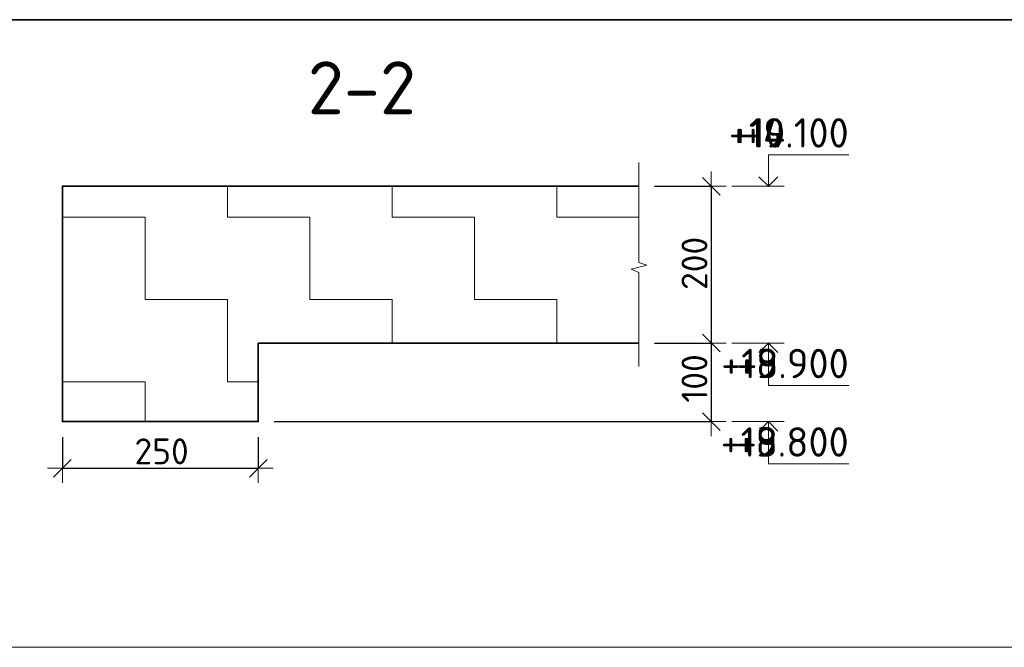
# Model space of a CAD drawing. Header units: metres. Extents: x -38 to 97, y -15 to 21.
# Tile 241 of 256: x 73.025 to 74.281, y 12.472 to 13.272. Entities that reach past the tile are written whole.
import ezdxf

# ---------------------------------------------------------------- set-up
doc = ezdxf.new("R2010")
doc.units = ezdxf.units.M
doc.header["$PDMODE"] = 65
for name, color, linetype, lineweight in [('XR$3$Размерная линия_ общее', 7, 'Continuous', 13), ('XR$4$Размерная линия_ общее', 7, 'Continuous', 13), ('XR$5$Размерная линия_ общее', 7, 'Continuous', 13), ('XR$6$Текст_ примечание', 7, 'Continuous', 13)]:
    doc.layers.add(name, color=color, linetype=linetype, lineweight=lineweight)
doc.styles.add('ISOCPEUR', font='txt')
doc.dimstyles.new('DIMSTYLE_8', dxfattribs={"dimtxt": 0.033, "dimasz": 0.0375, "dimexe": 0, "dimexo": 0, "dimgap": 0.0165, "dimtad": 2, "dimdec": 0, "dimlfac": 1000, "dimrnd": 1, "dimzin": 12, "dimdsep": 46, "dimtxsty": 'ISOCPEUR', "dimblk1": 'ALL_ML_STRICH', "dimblk2": 'ALL_ML_STRICH', "dimsah": 1, "dimcen": 0, "dimclrd": 7, "dimclre": 256, "dimclrt": 7, "dimadec": 0, "dimazin": 0, "dimtfac": 1, "dimtdec": 0, "dimtix": 1, "dimtmove": 2, "dimatfit": 3, "dimfxl": 0, "dimtzin": 0, "dimlwd": 0, "dimlwe": -3, "dimarcsym": 0})
pattern_1 = [(0, (0.21, 0.21), (0.105, 0.105), [0.105, -0.105]), (90, (0.21, 0.21), (-0.105, 0.105), [0.105, -0.105])]

# ---------------------------------------------------------------- blocks, each defined once
blk = doc.blocks.new('ЭЛЕМЕНТ_УЗОРА_3')
at = {"color": 7, "linetype": 'Continuous', "lineweight": 13, "transparency": 33554687}
blk.add_line((73.8149, 12.8295), (73.8149, 12.8295), dxfattribs=at)
blk.add_lwpolyline([(73.8149, 13.0895), (73.8149, 12.9623), (73.8249, 12.9587), (73.8049, 12.9538), (73.8149, 12.9496), (73.8149, 12.8295)], dxfattribs=at)
blk = doc.blocks.new('СЛОЖНЫЙ_ОБЪЕКТ_3')
at = {"color": 7, "linetype": 'Continuous', "lineweight": 13, "transparency": 33554687}
blk.add_line((74.0002, 13.0595), (73.9336, 13.0595), dxfattribs=at)
blk.add_lwpolyline([(73.9802, 13.0595), (73.9802, 13.0995), (74.0826, 13.0995)], dxfattribs=at)
at = {"color": 7, "linetype": 'Continuous', "lineweight": 35, "transparency": 33554687}
blk.add_lwpolyline([(73.9681, 13.0716), (73.9802, 13.0595), (73.9923, 13.0716)], dxfattribs=at)
blk = doc.blocks.new('СЛОЖНЫЙ_ОБЪЕКТ_4')
at = {"color": 7, "linetype": 'Continuous', "lineweight": 13, "transparency": 33554687}
blk.add_line((74.0002, 12.8595), (73.9336, 12.8595), dxfattribs=at)
at = {"color": 7, "linetype": 'Continuous', "lineweight": 35, "transparency": 33554687}
blk.add_lwpolyline([(73.9681, 12.8474), (73.9802, 12.8595), (73.9923, 12.8474)], dxfattribs=at)
at = {"color": 7, "linetype": 'Continuous', "lineweight": 13, "transparency": 33554687}
blk.add_lwpolyline([(73.9802, 12.8595), (73.9802, 12.8055), (74.0826, 12.8055)], dxfattribs=at)
blk = doc.blocks.new('ALL_ML_STRICH')
at = {"color": 0, "linetype": 'ByBlock', "lineweight": -2}
for p, q in [((0, -0.5), (0, 0.5)), ((-1, 0), (0.5, 0)), ((-0.3, -0.3), (0.3, 0.3))]:
    blk.add_line(p, q, dxfattribs=at)
blk = doc.blocks.new('*D52')
at = {"layer": 'DEFPOINTS', "color": 7, "linetype": 'Continuous', "lineweight": 13, "transparency": 33554687}
for p in [(73.8149, 13.0595), (73.9073, 13.0595), (73.8149, 12.8595)]:
    blk.add_point(p, dxfattribs=at)
at = {"layer": 'XR$3$Размерная линия_ общее', "color": 253, "linetype": 'Continuous', "lineweight": -2, "true_color": 0xa0a0a0, "transparency": 33554687}
for p, q in [((73.8349, 13.0595), (73.9073, 13.0595)), ((73.8349, 12.8595), (73.9073, 12.8595))]:
    blk.add_line(p, q, dxfattribs=at)
at = {"layer": 'XR$3$Размерная линия_ общее', "color": 7, "linetype": 'Continuous', "lineweight": -2, "transparency": 33554687}
blk.add_line((73.9073, 13.0595), (73.9073, 12.8595), dxfattribs=at)
at = {"layer": 'XR$3$Размерная линия_ общее', "color": 7, "linetype": 'Continuous', "lineweight": 13, "transparency": 33554687, "xscale": 0.0375, "yscale": 0.0375, "zscale": 0.0375}
for p, rotation in [((73.9073, 13.0595), 90), ((73.9073, 12.8595), 270)]:
    blk.add_blockref('ALL_ML_STRICH', p, dxfattribs=dict(at, rotation=rotation))
at = {"layer": 'XR$3$Размерная линия_ общее', "color": 7, "linetype": 'Continuous', "lineweight": 13, "transparency": 33554687, "insert": (73.8858, 12.9611), "char_height": 0.033, "width": 0.099, "attachment_point": 5, "rotation": 90, "style": 'ISOCPEUR'}
blk.add_mtext('\\A1;{200}', dxfattribs=at)
blk = doc.blocks.new('*D53')
at = {"layer": 'DEFPOINTS', "color": 7, "linetype": 'Continuous', "lineweight": 13, "transparency": 33554687}
for p in [(73.8149, 12.8595), (73.9073, 12.8595), (73.3294, 12.7595)]:
    blk.add_point(p, dxfattribs=at)
at = {"layer": 'XR$3$Размерная линия_ общее', "color": 253, "linetype": 'Continuous', "lineweight": -2, "true_color": 0xa0a0a0, "transparency": 33554687}
for p, q in [((73.8349, 12.8595), (73.9073, 12.8595)), ((73.3494, 12.7595), (73.9073, 12.7595))]:
    blk.add_line(p, q, dxfattribs=at)
at = {"layer": 'XR$3$Размерная линия_ общее', "color": 7, "linetype": 'Continuous', "lineweight": -2, "transparency": 33554687}
blk.add_line((73.9073, 12.8595), (73.9073, 12.7595), dxfattribs=at)
at = {"layer": 'XR$3$Размерная линия_ общее', "color": 7, "linetype": 'Continuous', "lineweight": 13, "transparency": 33554687, "xscale": 0.0375, "yscale": 0.0375, "zscale": 0.0375}
for p, rotation in [((73.9073, 12.8595), 90), ((73.9073, 12.7595), 270)]:
    blk.add_blockref('ALL_ML_STRICH', p, dxfattribs=dict(at, rotation=rotation))
at = {"layer": 'XR$3$Размерная линия_ общее', "color": 7, "linetype": 'Continuous', "lineweight": 13, "transparency": 33554687, "insert": (73.8858, 12.8144), "char_height": 0.033, "width": 0.099, "attachment_point": 5, "rotation": 90, "style": 'ISOCPEUR'}
blk.add_mtext('\\A1;{100}', dxfattribs=at)
blk = doc.blocks.new('СЛОЖНЫЙ_ОБЪЕКТ_5')
at = {"color": 7, "linetype": 'Continuous', "lineweight": 13, "transparency": 33554687}
blk.add_line((74.0002, 12.7595), (73.9336, 12.7595), dxfattribs=at)
at = {"color": 7, "linetype": 'Continuous', "lineweight": 35, "transparency": 33554687}
blk.add_lwpolyline([(73.9681, 12.7474), (73.9802, 12.7595), (73.9923, 12.7474)], dxfattribs=at)
at = {"color": 7, "linetype": 'Continuous', "lineweight": 13, "transparency": 33554687}
blk.add_lwpolyline([(73.9802, 12.7595), (73.9802, 12.7055), (74.0826, 12.7055)], dxfattribs=at)
blk = doc.blocks.new('*D55')
at = {"layer": 'DEFPOINTS', "color": 7, "linetype": 'Continuous', "lineweight": 13, "transparency": 33554687}
for p in [(73.0794, 12.7595), (73.3294, 12.7595), (73.0794, 12.7)]:
    blk.add_point(p, dxfattribs=at)
at = {"layer": 'XR$3$Размерная линия_ общее', "color": 253, "linetype": 'Continuous', "lineweight": -2, "true_color": 0xa0a0a0, "transparency": 33554687}
for p, q in [((73.0794, 12.7395), (73.0794, 12.7)), ((73.3294, 12.7395), (73.3294, 12.7))]:
    blk.add_line(p, q, dxfattribs=at)
at = {"layer": 'XR$3$Размерная линия_ общее', "color": 7, "linetype": 'Continuous', "lineweight": -2, "transparency": 33554687}
blk.add_line((73.0794, 12.7), (73.3294, 12.7), dxfattribs=at)
at = {"layer": 'XR$3$Размерная линия_ общее', "color": 7, "linetype": 'Continuous', "lineweight": 13, "transparency": 33554687, "xscale": 0.0375, "yscale": 0.0375, "zscale": 0.0375, "rotation": 180}
blk.add_blockref('ALL_ML_STRICH', (73.0794, 12.7), dxfattribs=at)
at = {"layer": 'XR$3$Размерная линия_ общее', "color": 7, "linetype": 'Continuous', "lineweight": 13, "transparency": 33554687, "xscale": 0.0375, "yscale": 0.0375, "zscale": 0.0375}
blk.add_blockref('ALL_ML_STRICH', (73.3294, 12.7), dxfattribs=at)
at = {"layer": 'XR$3$Размерная линия_ общее', "color": 7, "linetype": 'Continuous', "lineweight": 13, "transparency": 33554687, "insert": (73.206, 12.7215), "char_height": 0.033, "width": 0.099, "attachment_point": 5, "style": 'ISOCPEUR'}
blk.add_mtext('\\A1;{250}', dxfattribs=at)
blk = doc.blocks.new('ЭЛЕМЕНТ_УЗОРА_17')
at = {"color": 7, "linetype": 'Continuous', "lineweight": 13, "transparency": 33554687}
blk.add_line((73.8149, 12.8295), (73.8149, 12.8295), dxfattribs=at)
blk.add_lwpolyline([(73.8149, 13.0895), (73.8149, 12.9623), (73.8249, 12.9587), (73.8049, 12.9538), (73.8149, 12.9496), (73.8149, 12.8295)], dxfattribs=at)
blk = doc.blocks.new('СЛОЖНЫЙ_ОБЪЕКТ_58')
at = {"color": 7, "linetype": 'Continuous', "lineweight": 13, "transparency": 33554687}
blk.add_line((74.0002, 13.0595), (73.9336, 13.0595), dxfattribs=at)
blk.add_lwpolyline([(73.9802, 13.0595), (73.9802, 13.0995), (74.0826, 13.0995)], dxfattribs=at)
at = {"color": 7, "linetype": 'Continuous', "lineweight": 35, "transparency": 33554687}
blk.add_lwpolyline([(73.9681, 13.0716), (73.9802, 13.0595), (73.9923, 13.0716)], dxfattribs=at)
blk = doc.blocks.new('СЛОЖНЫЙ_ОБЪЕКТ_59')
at = {"color": 7, "linetype": 'Continuous', "lineweight": 13, "transparency": 33554687}
blk.add_line((74.0002, 12.8595), (73.9336, 12.8595), dxfattribs=at)
at = {"color": 7, "linetype": 'Continuous', "lineweight": 35, "transparency": 33554687}
blk.add_lwpolyline([(73.9681, 12.8474), (73.9802, 12.8595), (73.9923, 12.8474)], dxfattribs=at)
at = {"color": 7, "linetype": 'Continuous', "lineweight": 13, "transparency": 33554687}
blk.add_lwpolyline([(73.9802, 12.8595), (73.9802, 12.8055), (74.0826, 12.8055)], dxfattribs=at)
blk = doc.blocks.new('*D288')
at = {"layer": 'DEFPOINTS', "color": 7, "linetype": 'Continuous', "lineweight": 13, "transparency": 33554687}
for p in [(73.8149, 13.0595), (73.9073, 13.0595), (73.8149, 12.8595)]:
    blk.add_point(p, dxfattribs=at)
at = {"layer": 'XR$4$Размерная линия_ общее', "color": 253, "linetype": 'Continuous', "lineweight": -2, "true_color": 0xa0a0a0, "transparency": 33554687}
for p, q in [((73.8349, 13.0595), (73.9073, 13.0595)), ((73.8349, 12.8595), (73.9073, 12.8595))]:
    blk.add_line(p, q, dxfattribs=at)
at = {"layer": 'XR$4$Размерная линия_ общее', "color": 7, "linetype": 'Continuous', "lineweight": -2, "transparency": 33554687}
blk.add_line((73.9073, 13.0595), (73.9073, 12.8595), dxfattribs=at)
at = {"layer": 'XR$4$Размерная линия_ общее', "color": 7, "linetype": 'Continuous', "lineweight": 13, "transparency": 33554687, "xscale": 0.0375, "yscale": 0.0375, "zscale": 0.0375}
for p, rotation in [((73.9073, 13.0595), 90), ((73.9073, 12.8595), 270)]:
    blk.add_blockref('ALL_ML_STRICH', p, dxfattribs=dict(at, rotation=rotation))
at = {"layer": 'XR$4$Размерная линия_ общее', "color": 7, "linetype": 'Continuous', "lineweight": 13, "transparency": 33554687, "insert": (73.8858, 12.9611), "char_height": 0.033, "width": 0.099, "attachment_point": 5, "rotation": 90, "style": 'ISOCPEUR'}
blk.add_mtext('\\A1;{200}', dxfattribs=at)
blk = doc.blocks.new('*D289')
at = {"layer": 'DEFPOINTS', "color": 7, "linetype": 'Continuous', "lineweight": 13, "transparency": 33554687}
for p in [(73.8149, 12.8595), (73.9073, 12.8595), (73.3294, 12.7595)]:
    blk.add_point(p, dxfattribs=at)
at = {"layer": 'XR$4$Размерная линия_ общее', "color": 253, "linetype": 'Continuous', "lineweight": -2, "true_color": 0xa0a0a0, "transparency": 33554687}
for p, q in [((73.8349, 12.8595), (73.9073, 12.8595)), ((73.3494, 12.7595), (73.9073, 12.7595))]:
    blk.add_line(p, q, dxfattribs=at)
at = {"layer": 'XR$4$Размерная линия_ общее', "color": 7, "linetype": 'Continuous', "lineweight": -2, "transparency": 33554687}
blk.add_line((73.9073, 12.8595), (73.9073, 12.7595), dxfattribs=at)
at = {"layer": 'XR$4$Размерная линия_ общее', "color": 7, "linetype": 'Continuous', "lineweight": 13, "transparency": 33554687, "xscale": 0.0375, "yscale": 0.0375, "zscale": 0.0375}
for p, rotation in [((73.9073, 12.8595), 90), ((73.9073, 12.7595), 270)]:
    blk.add_blockref('ALL_ML_STRICH', p, dxfattribs=dict(at, rotation=rotation))
at = {"layer": 'XR$4$Размерная линия_ общее', "color": 7, "linetype": 'Continuous', "lineweight": 13, "transparency": 33554687, "insert": (73.8858, 12.8144), "char_height": 0.033, "width": 0.099, "attachment_point": 5, "rotation": 90, "style": 'ISOCPEUR'}
blk.add_mtext('\\A1;{100}', dxfattribs=at)
blk = doc.blocks.new('СЛОЖНЫЙ_ОБЪЕКТ_60')
at = {"color": 7, "linetype": 'Continuous', "lineweight": 13, "transparency": 33554687}
blk.add_line((74.0002, 12.7595), (73.9336, 12.7595), dxfattribs=at)
at = {"color": 7, "linetype": 'Continuous', "lineweight": 35, "transparency": 33554687}
blk.add_lwpolyline([(73.9681, 12.7474), (73.9802, 12.7595), (73.9923, 12.7474)], dxfattribs=at)
at = {"color": 7, "linetype": 'Continuous', "lineweight": 13, "transparency": 33554687}
blk.add_lwpolyline([(73.9802, 12.7595), (73.9802, 12.7055), (74.0826, 12.7055)], dxfattribs=at)
blk = doc.blocks.new('*D291')
at = {"layer": 'DEFPOINTS', "color": 7, "linetype": 'Continuous', "lineweight": 13, "transparency": 33554687}
for p in [(73.0794, 12.7595), (73.3294, 12.7595), (73.0794, 12.7)]:
    blk.add_point(p, dxfattribs=at)
at = {"layer": 'XR$4$Размерная линия_ общее', "color": 253, "linetype": 'Continuous', "lineweight": -2, "true_color": 0xa0a0a0, "transparency": 33554687}
for p, q in [((73.0794, 12.7395), (73.0794, 12.7)), ((73.3294, 12.7395), (73.3294, 12.7))]:
    blk.add_line(p, q, dxfattribs=at)
at = {"layer": 'XR$4$Размерная линия_ общее', "color": 7, "linetype": 'Continuous', "lineweight": -2, "transparency": 33554687}
blk.add_line((73.0794, 12.7), (73.3294, 12.7), dxfattribs=at)
at = {"layer": 'XR$4$Размерная линия_ общее', "color": 7, "linetype": 'Continuous', "lineweight": 13, "transparency": 33554687, "xscale": 0.0375, "yscale": 0.0375, "zscale": 0.0375, "rotation": 180}
blk.add_blockref('ALL_ML_STRICH', (73.0794, 12.7), dxfattribs=at)
at = {"layer": 'XR$4$Размерная линия_ общее', "color": 7, "linetype": 'Continuous', "lineweight": 13, "transparency": 33554687, "xscale": 0.0375, "yscale": 0.0375, "zscale": 0.0375}
blk.add_blockref('ALL_ML_STRICH', (73.3294, 12.7), dxfattribs=at)
at = {"layer": 'XR$4$Размерная линия_ общее', "color": 7, "linetype": 'Continuous', "lineweight": 13, "transparency": 33554687, "insert": (73.206, 12.7215), "char_height": 0.033, "width": 0.099, "attachment_point": 5, "style": 'ISOCPEUR'}
blk.add_mtext('\\A1;{250}', dxfattribs=at)
blk = doc.blocks.new('ЭЛЕМЕНТ_УЗОРА_32')
at = {"color": 7, "linetype": 'Continuous', "lineweight": 13, "transparency": 33554687}
blk.add_line((73.8149, 12.8295), (73.8149, 12.8295), dxfattribs=at)
blk.add_lwpolyline([(73.8149, 13.0895), (73.8149, 12.9623), (73.8249, 12.9587), (73.8049, 12.9538), (73.8149, 12.9496), (73.8149, 12.8295)], dxfattribs=at)
blk = doc.blocks.new('СЛОЖНЫЙ_ОБЪЕКТ_83')
at = {"color": 7, "linetype": 'Continuous', "lineweight": 13, "transparency": 33554687}
blk.add_line((74.0002, 13.0595), (73.9336, 13.0595), dxfattribs=at)
blk.add_lwpolyline([(73.9802, 13.0595), (73.9802, 13.0995), (74.0826, 13.0995)], dxfattribs=at)
at = {"color": 7, "linetype": 'Continuous', "lineweight": 35, "transparency": 33554687}
blk.add_lwpolyline([(73.9681, 13.0716), (73.9802, 13.0595), (73.9923, 13.0716)], dxfattribs=at)
blk = doc.blocks.new('СЛОЖНЫЙ_ОБЪЕКТ_84')
at = {"color": 7, "linetype": 'Continuous', "lineweight": 13, "transparency": 33554687}
blk.add_line((74.0002, 12.8595), (73.9336, 12.8595), dxfattribs=at)
at = {"color": 7, "linetype": 'Continuous', "lineweight": 35, "transparency": 33554687}
blk.add_lwpolyline([(73.9681, 12.8474), (73.9802, 12.8595), (73.9923, 12.8474)], dxfattribs=at)
at = {"color": 7, "linetype": 'Continuous', "lineweight": 13, "transparency": 33554687}
blk.add_lwpolyline([(73.9802, 12.8595), (73.9802, 12.8055), (74.0826, 12.8055)], dxfattribs=at)
blk = doc.blocks.new('*D649')
at = {"layer": 'DEFPOINTS', "color": 7, "linetype": 'Continuous', "lineweight": 13, "transparency": 33554687}
for p in [(73.8149, 13.0595), (73.9073, 13.0595), (73.8149, 12.8595)]:
    blk.add_point(p, dxfattribs=at)
at = {"layer": 'XR$5$Размерная линия_ общее', "color": 253, "linetype": 'Continuous', "lineweight": -2, "true_color": 0xa0a0a0, "transparency": 33554687}
for p, q in [((73.8349, 13.0595), (73.9073, 13.0595)), ((73.8349, 12.8595), (73.9073, 12.8595))]:
    blk.add_line(p, q, dxfattribs=at)
at = {"layer": 'XR$5$Размерная линия_ общее', "color": 7, "linetype": 'Continuous', "lineweight": -2, "transparency": 33554687}
blk.add_line((73.9073, 13.0595), (73.9073, 12.8595), dxfattribs=at)
at = {"layer": 'XR$5$Размерная линия_ общее', "color": 7, "linetype": 'Continuous', "lineweight": 13, "transparency": 33554687, "xscale": 0.0375, "yscale": 0.0375, "zscale": 0.0375}
for p, rotation in [((73.9073, 13.0595), 90), ((73.9073, 12.8595), 270)]:
    blk.add_blockref('ALL_ML_STRICH', p, dxfattribs=dict(at, rotation=rotation))
at = {"layer": 'XR$5$Размерная линия_ общее', "color": 7, "linetype": 'Continuous', "lineweight": 13, "transparency": 33554687, "insert": (73.8858, 12.9611), "char_height": 0.033, "width": 0.099, "attachment_point": 5, "rotation": 90, "style": 'ISOCPEUR'}
blk.add_mtext('\\A1;{200}', dxfattribs=at)
blk = doc.blocks.new('*D650')
at = {"layer": 'DEFPOINTS', "color": 7, "linetype": 'Continuous', "lineweight": 13, "transparency": 33554687}
for p in [(73.8149, 12.8595), (73.9073, 12.8595), (73.3294, 12.7595)]:
    blk.add_point(p, dxfattribs=at)
at = {"layer": 'XR$5$Размерная линия_ общее', "color": 253, "linetype": 'Continuous', "lineweight": -2, "true_color": 0xa0a0a0, "transparency": 33554687}
for p, q in [((73.8349, 12.8595), (73.9073, 12.8595)), ((73.3494, 12.7595), (73.9073, 12.7595))]:
    blk.add_line(p, q, dxfattribs=at)
at = {"layer": 'XR$5$Размерная линия_ общее', "color": 7, "linetype": 'Continuous', "lineweight": -2, "transparency": 33554687}
blk.add_line((73.9073, 12.8595), (73.9073, 12.7595), dxfattribs=at)
at = {"layer": 'XR$5$Размерная линия_ общее', "color": 7, "linetype": 'Continuous', "lineweight": 13, "transparency": 33554687, "xscale": 0.0375, "yscale": 0.0375, "zscale": 0.0375}
for p, rotation in [((73.9073, 12.8595), 90), ((73.9073, 12.7595), 270)]:
    blk.add_blockref('ALL_ML_STRICH', p, dxfattribs=dict(at, rotation=rotation))
at = {"layer": 'XR$5$Размерная линия_ общее', "color": 7, "linetype": 'Continuous', "lineweight": 13, "transparency": 33554687, "insert": (73.8858, 12.8144), "char_height": 0.033, "width": 0.099, "attachment_point": 5, "rotation": 90, "style": 'ISOCPEUR'}
blk.add_mtext('\\A1;{100}', dxfattribs=at)
blk = doc.blocks.new('СЛОЖНЫЙ_ОБЪЕКТ_85')
at = {"color": 7, "linetype": 'Continuous', "lineweight": 13, "transparency": 33554687}
blk.add_line((74.0002, 12.7595), (73.9336, 12.7595), dxfattribs=at)
at = {"color": 7, "linetype": 'Continuous', "lineweight": 35, "transparency": 33554687}
blk.add_lwpolyline([(73.9681, 12.7474), (73.9802, 12.7595), (73.9923, 12.7474)], dxfattribs=at)
at = {"color": 7, "linetype": 'Continuous', "lineweight": 13, "transparency": 33554687}
blk.add_lwpolyline([(73.9802, 12.7595), (73.9802, 12.7055), (74.0826, 12.7055)], dxfattribs=at)
blk = doc.blocks.new('*D652')
at = {"layer": 'DEFPOINTS', "color": 7, "linetype": 'Continuous', "lineweight": 13, "transparency": 33554687}
for p in [(73.0794, 12.7595), (73.3294, 12.7595), (73.0794, 12.7)]:
    blk.add_point(p, dxfattribs=at)
at = {"layer": 'XR$5$Размерная линия_ общее', "color": 253, "linetype": 'Continuous', "lineweight": -2, "true_color": 0xa0a0a0, "transparency": 33554687}
for p, q in [((73.0794, 12.7395), (73.0794, 12.7)), ((73.3294, 12.7395), (73.3294, 12.7))]:
    blk.add_line(p, q, dxfattribs=at)
at = {"layer": 'XR$5$Размерная линия_ общее', "color": 7, "linetype": 'Continuous', "lineweight": -2, "transparency": 33554687}
blk.add_line((73.0794, 12.7), (73.3294, 12.7), dxfattribs=at)
at = {"layer": 'XR$5$Размерная линия_ общее', "color": 7, "linetype": 'Continuous', "lineweight": 13, "transparency": 33554687, "xscale": 0.0375, "yscale": 0.0375, "zscale": 0.0375, "rotation": 180}
blk.add_blockref('ALL_ML_STRICH', (73.0794, 12.7), dxfattribs=at)
at = {"layer": 'XR$5$Размерная линия_ общее', "color": 7, "linetype": 'Continuous', "lineweight": 13, "transparency": 33554687, "xscale": 0.0375, "yscale": 0.0375, "zscale": 0.0375}
blk.add_blockref('ALL_ML_STRICH', (73.3294, 12.7), dxfattribs=at)
at = {"layer": 'XR$5$Размерная линия_ общее', "color": 7, "linetype": 'Continuous', "lineweight": 13, "transparency": 33554687, "insert": (73.206, 12.7215), "char_height": 0.033, "width": 0.099, "attachment_point": 5, "style": 'ISOCPEUR'}
blk.add_mtext('\\A1;{250}', dxfattribs=at)

msp = doc.modelspace()

# ---------------------------------------------------------------- hatches: boundary and pattern name
at = {"linetype": 'Continuous', "lineweight": 13, "transparency": 33554687}
h = msp.add_hatch(dxfattribs=at)
h.set_pattern_fill('____', scale=0.105, style=0, pattern_type=2)
h.set_pattern_definition(pattern_1)
h.paths.add_polyline_path([(73.8149, 13.0595), (73.0794, 13.0595), (73.0794, 12.7595), (73.3294, 12.7595), (73.3294, 12.8595), (73.8149, 12.8595)], flags=0)
h = msp.add_hatch(dxfattribs=at)
h.set_pattern_fill('____', scale=0.105, style=0, pattern_type=2)
h.set_pattern_definition(pattern_1)
h.paths.add_polyline_path([(73.8149, 13.0595), (73.0794, 13.0595), (73.0794, 12.7595), (73.3294, 12.7595), (73.3294, 12.8595), (73.8149, 12.8595)], flags=0)
h = msp.add_hatch(dxfattribs=at)
h.set_pattern_fill('____', scale=0.105, style=0, pattern_type=2)
h.set_pattern_definition(pattern_1)
h.paths.add_polyline_path([(73.8149, 13.0595), (73.0794, 13.0595), (73.0794, 12.7595), (73.3294, 12.7595), (73.3294, 12.8595), (73.8149, 12.8595)], flags=0)

# ---------------------------------------------------------------- linework, layer by layer
at = {"color": 7, "linetype": 'Continuous', "lineweight": 35, "transparency": 33554687}
msp.add_line((73.3294, 12.8595), (73.8149, 12.8595), dxfattribs=at)
msp.add_line((73.3294, 12.8595), (73.8149, 12.8595), dxfattribs=at)
msp.add_line((73.3294, 12.8595), (73.8149, 12.8595), dxfattribs=at)
for points in [[(73.8149, 13.0595), (73.0794, 13.0595), (73.0794, 12.8595)], [(73.8149, 13.0595), (73.0794, 13.0595), (73.0794, 12.8595)], [(73.8149, 13.0595), (73.0794, 13.0595), (73.0794, 12.8595)], [(73.0794, 12.8595), (73.0794, 12.7595), (73.3294, 12.7595), (73.3294, 12.8595)], [(73.0794, 12.8595), (73.0794, 12.7595), (73.3294, 12.7595), (73.3294, 12.8595)], [(73.0794, 12.8595), (73.0794, 12.7595), (73.3294, 12.7595), (73.3294, 12.8595)]]:
    msp.add_lwpolyline(points, dxfattribs=at)
at = {"layer": 'XR$6$Текст_ примечание', "color": 7, "linetype": 'Continuous', "lineweight": 35, "transparency": 33554687}
msp.add_line((86.4198, 13.2717), (67.9198, 13.2717), dxfattribs=at)
at = {"layer": 'XR$6$Текст_ примечание', "color": 7, "linetype": 'Continuous', "lineweight": 13, "transparency": 33554687}
msp.add_line((86.4198, 12.4717), (67.9198, 12.4717), dxfattribs=at)

# ---------------------------------------------------------------- block references
at = {"color": 7, "linetype": 'Continuous', "lineweight": 13, "transparency": 33554687}
for name in ['ЭЛЕМЕНТ_УЗОРА_3', 'ЭЛЕМЕНТ_УЗОРА_17', 'ЭЛЕМЕНТ_УЗОРА_32']:
    msp.add_blockref(name, (0, 0), dxfattribs=at)
at = {"color": 7, "linetype": 'Continuous', "lineweight": 35, "transparency": 33554687}
for name in ['СЛОЖНЫЙ_ОБЪЕКТ_3', 'СЛОЖНЫЙ_ОБЪЕКТ_58', 'СЛОЖНЫЙ_ОБЪЕКТ_83', 'СЛОЖНЫЙ_ОБЪЕКТ_4', 'СЛОЖНЫЙ_ОБЪЕКТ_59', 'СЛОЖНЫЙ_ОБЪЕКТ_84', 'СЛОЖНЫЙ_ОБЪЕКТ_5', 'СЛОЖНЫЙ_ОБЪЕКТ_60', 'СЛОЖНЫЙ_ОБЪЕКТ_85']:
    msp.add_blockref(name, (0, 0), dxfattribs=at)

# ---------------------------------------------------------------- texts
at = {"color": 7, "linetype": 'Continuous', "lineweight": 50, "transparency": 33554687, "insert": (73.4615, 13.1849), "char_height": 0.0675, "width": 0.172565, "attachment_point": 5, "style": 'ISOCPEUR'}
msp.add_mtext('\\A1;{\\fISOCPEUR|i0|b0;\\H0.067500;\\W1.000000;\\C7;2-2}\\P', dxfattribs=at)
msp.add_mtext('\\A1;{\\fISOCPEUR|i0|b0;\\H0.067500;\\W1.000000;\\C7;2-2}\\P', dxfattribs=at)
msp.add_mtext('\\A1;{\\fISOCPEUR|i0|b0;\\H0.067500;\\W1.000000;\\C7;2-2}\\P', dxfattribs=at)
at = {"color": 7, "linetype": 'Continuous', "lineweight": 13, "transparency": 33554687, "char_height": 0.0375, "attachment_point": 9, "style": 'ISOCPEUR'}
for s, insert, width in [('\\A1;{\\fISOCPEUR|i0|b0;\\H0.037500;\\W1.000000;\\C7;+10.100}\\P', (74.0826, 13.1087), 0.170106), ('\\A1;{\\fISOCPEUR|i0|b0;\\H0.037500;\\W1.000000;\\C7;+19.100}\\P', (74.0826, 13.1087), 0.170106), ('\\A1;{\\fISOCPEUR|i0|b0;\\H0.037500;\\W1.000000;\\C7;+4.100}\\P', (74.0826, 13.1087), 0.155671), ('\\A1;{\\fISOCPEUR|i0|b0;\\H0.037500;\\W1.000000;\\C7;+18.900}\\P', (74.0826, 12.8147), 0.178404), ('\\A1;{\\fISOCPEUR|i0|b0;\\H0.037500;\\W1.000000;\\C7;+3.900}\\P', (74.0826, 12.8147), 0.160312), ('\\A1;{\\fISOCPEUR|i0|b0;\\H0.037500;\\W1.000000;\\C7;+9.900}\\P', (74.0826, 12.8147), 0.160312), ('\\A1;{\\fISOCPEUR|i0|b0;\\H0.037500;\\W1.000000;\\C7;+18.800}\\P', (74.0826, 12.7147), 0.178404), ('\\A1;{\\fISOCPEUR|i0|b0;\\H0.037500;\\W1.000000;\\C7;+3.800}\\P', (74.0826, 12.7147), 0.160312), ('\\A1;{\\fISOCPEUR|i0|b0;\\H0.037500;\\W1.000000;\\C7;+9.800}\\P', (74.0826, 12.7147), 0.160312)]:
    msp.add_mtext(s, dxfattribs=dict(at, insert=insert, width=width))

# ---------------------------------------------------------------- dimensions: what is measured, and where the dimension line sits
at = {"layer": 'XR$3$Размерная линия_ общее', "color": 7, "linetype": 'Continuous', "lineweight": 13, "transparency": 33554687}
for base, p1, p2, picture, middle in [((73.9073, 12.8595), (73.8349, 13.0595), (73.8349, 12.8595), '*D52', (73.8858, 12.9611)), ((73.9073, 12.7595), (73.8349, 12.8595), (73.3494, 12.7595), '*D53', (73.8858, 12.8144))]:
    dim = msp.add_linear_dim(base=base, p1=p1, p2=p2, angle=270, dimstyle='DIMSTYLE_8', override={"dimpost": '<>', "dimclrd": 7, "dimclre": 253, "dimclrt": 7, "dimlwd": 0, "dimlwe": 65533}, dxfattribs=at)
    dim.commit()
    dim.dimension.update_dxf_attribs({"geometry": picture, "text_midpoint": middle, "dimtype": 160})
dim = msp.add_linear_dim(base=(73.3294, 12.7), p1=(73.0794, 12.7395), p2=(73.3294, 12.7395), dimstyle='DIMSTYLE_8', override={"dimpost": '<>', "dimclrd": 7, "dimclre": 253, "dimclrt": 7, "dimlwd": 0, "dimlwe": 65533}, dxfattribs=at)
dim.commit()
dim.dimension.update_dxf_attribs({"geometry": '*D55', "text_midpoint": (73.206, 12.7215), "dimtype": 160})
at = {"layer": 'XR$4$Размерная линия_ общее', "color": 7, "linetype": 'Continuous', "lineweight": 13, "transparency": 33554687}
for base, p1, p2, picture, middle in [((73.9073, 12.8595), (73.8349, 13.0595), (73.8349, 12.8595), '*D288', (73.8858, 12.9611)), ((73.9073, 12.7595), (73.8349, 12.8595), (73.3494, 12.7595), '*D289', (73.8858, 12.8144))]:
    dim = msp.add_linear_dim(base=base, p1=p1, p2=p2, angle=270, dimstyle='DIMSTYLE_8', override={"dimpost": '<>', "dimclrd": 7, "dimclre": 253, "dimclrt": 7, "dimlwd": 0, "dimlwe": 65533}, dxfattribs=at)
    dim.commit()
    dim.dimension.update_dxf_attribs({"geometry": picture, "text_midpoint": middle, "dimtype": 160})
dim = msp.add_linear_dim(base=(73.3294, 12.7), p1=(73.0794, 12.7395), p2=(73.3294, 12.7395), dimstyle='DIMSTYLE_8', override={"dimpost": '<>', "dimclrd": 7, "dimclre": 253, "dimclrt": 7, "dimlwd": 0, "dimlwe": 65533}, dxfattribs=at)
dim.commit()
dim.dimension.update_dxf_attribs({"geometry": '*D291', "text_midpoint": (73.206, 12.7215), "dimtype": 160})
at = {"layer": 'XR$5$Размерная линия_ общее', "color": 7, "linetype": 'Continuous', "lineweight": 13, "transparency": 33554687}
for base, p1, p2, picture, middle in [((73.9073, 12.8595), (73.8349, 13.0595), (73.8349, 12.8595), '*D649', (73.8858, 12.9611)), ((73.9073, 12.7595), (73.8349, 12.8595), (73.3494, 12.7595), '*D650', (73.8858, 12.8144))]:
    dim = msp.add_linear_dim(base=base, p1=p1, p2=p2, angle=270, dimstyle='DIMSTYLE_8', override={"dimpost": '<>', "dimclrd": 7, "dimclre": 253, "dimclrt": 7, "dimlwd": 0, "dimlwe": 65533}, dxfattribs=at)
    dim.commit()
    dim.dimension.update_dxf_attribs({"geometry": picture, "text_midpoint": middle, "dimtype": 160})
dim = msp.add_linear_dim(base=(73.3294, 12.7), p1=(73.0794, 12.7395), p2=(73.3294, 12.7395), dimstyle='DIMSTYLE_8', override={"dimpost": '<>', "dimclrd": 7, "dimclre": 253, "dimclrt": 7, "dimlwd": 0, "dimlwe": 65533}, dxfattribs=at)
dim.commit()
dim.dimension.update_dxf_attribs({"geometry": '*D652', "text_midpoint": (73.206, 12.7215), "dimtype": 160})

doc.saveas('drawing.dxf')
